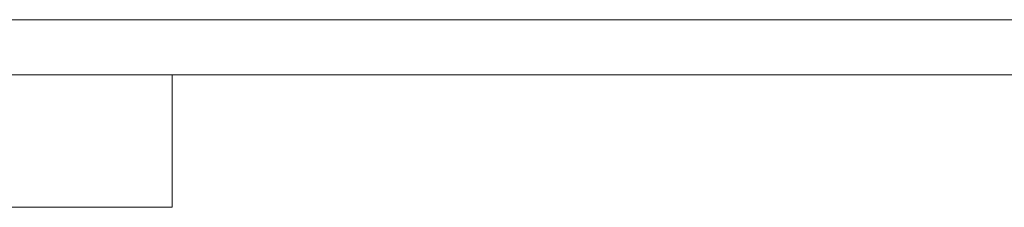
# Model space of a CAD drawing. Header units: millimetres. Extents: x -7686 to -856, y -458 to 6140.
# Tile 101 of 102: x -6631 to -5327, y 5892 to 6140. Entities that reach past the tile are written whole.
import ezdxf
from ezdxf.enums import TextEntityAlignment as Align

# ---------------------------------------------------------------- set-up
doc = ezdxf.new("R2010")
doc.units = ezdxf.units.MM
doc.header["$LTSCALE"] = 5
for name, color, linetype, lineweight in [('1轮廓实线层', 7, 'Continuous', 18), ('2细线层', 4, 'Continuous', 13), ('6文字层', 3, 'Continuous', 13), ('图框层', 7, 'Continuous', 18)]:
    doc.layers.add(name, color=color, linetype=linetype, lineweight=lineweight)
doc.styles.add('PC_TEXTSTYLE', font='ISOCP.SHX', dxfattribs={"width": 0.707, "bigfont": 'GBCBIG.SHX'})

# ---------------------------------------------------------------- blocks, each defined once
blk = doc.blocks.new('ZwmFrameMain_A4^_^无分区图框^_^portrait')
at = {"layer": '1轮廓实线层'}
blk.add_line((180, 287), (0, 287), dxfattribs=at)
at = {"layer": '2细线层'}
blk.add_line((185, 292), (-25, 292), dxfattribs=at)
blk = doc.blocks.new('ZwmFrameMain_图样代号')
at = {"layer": '2细线层', "linetype": 'Continuous'}
for p in [(60, 0), (0, -12)]:
    blk.add_line(p, (60, -12), dxfattribs=at)
at = {"layer": '6文字层', "style": 'PC_TEXTSTYLE', "width": 2.827942}
blk.add_attdef('图样代号', text='', height=7, rotation=180, dxfattribs=at).set_placement((58.24, -2.403), (2.346, -2.403), align=Align.FIT)

msp = doc.modelspace()

# ---------------------------------------------------------------- block references
at = {"layer": '图框层', "xscale": 14.6016, "yscale": 14.6016, "zscale": 14.6016}
for name, p in [('ZwmFrameMain_A4^_^无分区图框^_^portrait', (-7305.206, 1876.106)), ('ZwmFrameMain_图样代号', (-7305.206, 6066.765))]:
    msp.add_blockref(name, p, dxfattribs=at)

doc.saveas('drawing.dxf')
